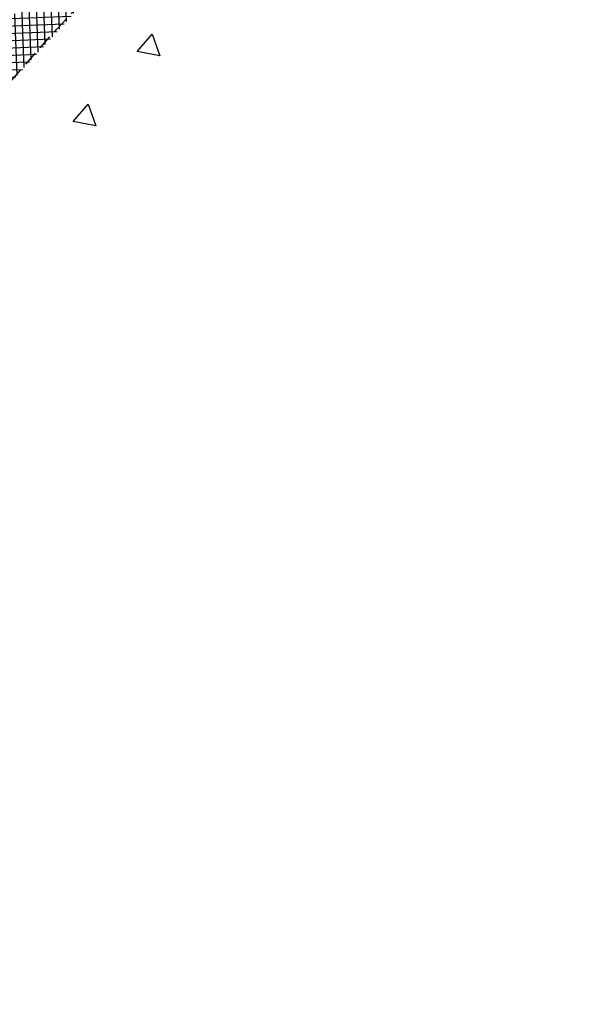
# Model space of a CAD drawing. Header units: metres. Extents: x 183890 to 185675, y 327401 to 328446.
# Tile 6 of 69: x 184091 to 184115, y 327734 to 327777. Entities that reach past the tile are written whole.
import ezdxf

# ---------------------------------------------------------------- set-up
doc = ezdxf.new("R2010")
doc.units = ezdxf.units.M
doc.header["$LTSCALE"] = 0.2
doc.linetypes.add('HIDDEN', pattern=[9.524999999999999, 6.35, -3.175])
for name, color, linetype in [('O_WEGEN_A_TROTTOIR', 252, 'Continuous'), ('O_WEGEN_L_OB 60x200', 2, 'HIDDEN'), ('Z_ZZZ_L_AAND_INRITTEN', 2, 'Continuous')]:
    doc.layers.add(name, color=color, linetype=linetype)

msp = doc.modelspace()

# ---------------------------------------------------------------- hatches: boundary and pattern name
at = {"layer": 'O_WEGEN_A_TROTTOIR'}
h = msp.add_hatch(dxfattribs=at)
h.set_pattern_fill('ANSI37', color=256, scale=0.1, style=0)
h.set_pattern_definition([(82.34754323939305, (184037.0400008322, 327702.9326401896), (-0.3146723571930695, 0.04227951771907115), []), (172.3475432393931, (184037.0400008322, 327702.9326401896), (-0.04227951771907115, -0.3146723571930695), [])])
edge = h.paths.add_edge_path()
edge.add_line((184170.9238634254, 327916.7893261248), (184168.1620519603, 327914.0683892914))
edge.add_line((184168.1620519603, 327914.0683892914), (184184.4543829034, 327898.6707699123))
edge.add_line((184184.4543829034, 327898.6707699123), (184178.2445199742, 327892.0179112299))
edge.add_line((184178.2445199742, 327892.0179112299), (184159.7736778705, 327870.5080951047))
edge.add_line((184159.7736778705, 327870.5080951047), (184152.0655389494, 327861.3893509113))
edge.add_line((184152.0655389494, 327861.3893509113), (184143.1366759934, 327850.8200929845))
edge.add_line((184143.1366759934, 327850.8200929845), (184133.1612139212, 327839.0938221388))
edge.add_line((184133.1612139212, 327839.0938221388), (184128.0533838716, 327832.9952355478))
edge.add_line((184128.0533838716, 327832.9952355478), (184120.9878794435, 327824.5601401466))
edge.add_line((184120.9878794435, 327824.5601401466), (184113.5270943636, 327816.6307289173))
edge.add_line((184113.5270943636, 327816.6307289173), (184112.2763495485, 327815.3402812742))
edge.add_line((184112.2763495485, 327815.3402812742), (184109.3260929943, 327812.0411351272))
edge.add_line((184109.3260929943, 327812.0411351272), (184106.3758364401, 327808.7419889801))
edge.add_line((184106.3758364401, 327808.7419889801), (184101.8911135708, 327803.6371200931))
edge.add_line((184101.8911135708, 327803.6371200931), (184098.0173604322, 327799.2126215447))
edge.add_line((184098.0173604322, 327799.2126215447), (184094.48503175, 327795.1520159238))
edge.add_line((184094.48503175, 327795.1520159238), (184089.8638483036, 327789.8397120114))
edge.add_line((184089.8638483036, 327789.8397120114), (184080.5068335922, 327778.9974336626))
edge.add_line((184080.5068335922, 327778.9974336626), (184072.106946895, 327769.2694053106))
edge.add_line((184072.106946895, 327769.2694053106), (184069.467163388, 327766.0384463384))
edge.add_line((184069.467163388, 327766.0384463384), (184065.8851491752, 327762.2204311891))
edge.add_line((184065.8851491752, 327762.2204311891), (184062.7716076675, 327758.4149915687))
edge.add_line((184062.7716076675, 327758.4149915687), (184057.0538201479, 327752.0181105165))
edge.add_line((184057.0538201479, 327752.0181105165), (184050.045833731, 327744.1098007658))
edge.add_line((184050.045833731, 327744.1098007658), (184035.7609510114, 327727.9897242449))
edge.add_line((184035.7609510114, 327727.9897242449), (184036.8335170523, 327727.0334077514))
edge.add_line((184036.8335170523, 327727.0334077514), (184058.029058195, 327750.8204988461))
edge.add_line((184058.029058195, 327750.8204988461), (184057.9320264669, 327750.9070138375))
edge.add_line((184057.9320264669, 327750.9070138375), (184061.6597104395, 327755.0878339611))
edge.add_line((184061.6597104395, 327755.0878339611), (184061.7567421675, 327755.0013189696))
edge.add_line((184061.7567421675, 327755.0013189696), (184064.6591675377, 327758.271287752))
edge.add_line((184064.6591675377, 327758.271287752), (184064.5614555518, 327758.3570337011))
edge.add_line((184064.5614555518, 327758.3570337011), (184067.5295845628, 327761.7393716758))
edge.add_line((184067.5295845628, 327761.7393716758), (184067.6272965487, 327761.6536257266))
edge.add_line((184067.6272965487, 327761.6536257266), (184078.2062547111, 327773.7089008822))
edge.add_line((184078.2062547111, 327773.7089008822), (184078.3605611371, 327773.884741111))
edge.add_line((184078.3605611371, 327773.884741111), (184078.2628491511, 327773.9704870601))
edge.add_line((184078.2628491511, 327773.9704870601), (184081.8905623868, 327778.1044556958))
edge.add_line((184081.8905623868, 327778.1044556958), (184081.9882743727, 327778.0187097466))
edge.add_line((184081.9882743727, 327778.0187097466), (184084.8403826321, 327781.2688360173))
edge.add_line((184084.8403826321, 327781.2688360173), (184084.7426706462, 327781.3545819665))
edge.add_line((184084.7426706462, 327781.3545819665), (184088.3703838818, 327785.4885506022))
edge.add_line((184088.3703838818, 327785.4885506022), (184088.4680958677, 327785.4028046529))
edge.add_line((184088.4680958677, 327785.4028046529), (184089.3183356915, 327786.3716973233))
edge.add_line((184089.3183356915, 327786.3716973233), (184095.9005945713, 327793.8725249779))
edge.add_line((184095.9005945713, 327793.8725249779), (184100.9782996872, 327799.6588350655))
edge.add_line((184100.9782996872, 327799.6588350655), (184100.8805877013, 327799.7445810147))
edge.add_line((184100.8805877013, 327799.7445810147), (184105.5641314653, 327805.080724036))
edge.add_line((184105.5641314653, 327805.080724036), (184105.6613478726, 327804.9954129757))
edge.add_line((184105.6613478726, 327804.9954129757), (184112.2618930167, 327812.5170787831))
edge.add_arc((184105.115673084, 327818.961162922), 9.62261293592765, 317.957526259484, 319.5061315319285)
edge.add_arc((184109.2123159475, 327809.1404734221), 4.809926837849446, 47.95752626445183, 49.50613153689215)
edge.add_arc((184002.5161160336, 327911.6051224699), 147.726548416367, 318.0216747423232, 319.5702800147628)
edge.add_arc((184118.1718452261, 327819.3879406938), 4.809926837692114, 228.1998395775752, 229.7484448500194)
edge.add_arc((183832.8490808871, 328064.2733510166), 376.0658423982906, 318.6285075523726, 320.2015190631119)
edge.add_line((184121.7806535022, 327823.5576179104), (184121.6817121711, 327823.6419423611))
edge.add_line((184121.6817121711, 327823.6419423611), (184124.4141967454, 327826.8480784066))
edge.add_line((184124.4141967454, 327826.8480784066), (184124.5131380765, 327826.7637539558))
edge.add_line((184124.5131380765, 327826.7637539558), (184132.9956939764, 327836.7166841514))
edge.add_line((184132.9956939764, 327836.7166841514), (184132.8967526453, 327836.8010086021))
edge.add_line((184132.8967526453, 327836.8010086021), (184136.4643479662, 327840.9870142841))
edge.add_line((184136.4643479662, 327840.9870142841), (184136.5632892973, 327840.9026898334))
edge.add_line((184136.5632892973, 327840.9026898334), (184141.6614680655, 327846.884591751))
edge.add_line((184141.6614680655, 327846.884591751), (184141.5625267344, 327846.9689162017))
edge.add_line((184141.5625267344, 327846.9689162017), (184144.2882409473, 327850.167108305))
edge.add_line((184144.2882409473, 327850.167108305), (184144.3871822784, 327850.0827838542))
edge.add_line((184144.3871822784, 327850.0827838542), (184153.0703731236, 327860.271127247))
edge.add_line((184153.0703731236, 327860.271127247), (184152.9714317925, 327860.3554516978))
edge.add_line((184152.9714317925, 327860.3554516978), (184155.8903550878, 327863.7803439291))
edge.add_line((184155.8903550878, 327863.7803439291), (184155.9892964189, 327863.6960194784))
edge.add_line((184155.9892964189, 327863.6960194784), (184160.7856252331, 327869.3237484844))
edge.add_line((184160.7856252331, 327869.3237484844), (184160.686683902, 327869.4080729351))
edge.add_line((184160.686683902, 327869.4080729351), (184164.2304259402, 327873.5660905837))
edge.add_line((184164.2304259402, 327873.5660905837), (184164.3293672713, 327873.481766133))
edge.add_line((184164.3293672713, 327873.481766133), (184168.6163719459, 327878.5118842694))
edge.add_line((184168.6163719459, 327878.5118842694), (184168.5174306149, 327878.5962087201))
edge.add_line((184168.5174306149, 327878.5962087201), (184170.1390546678, 327880.4989266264))
edge.add_line((184170.1390546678, 327880.4989266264), (184170.2379959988, 327880.4146021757))
edge.add_line((184170.2379959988, 327880.4146021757), (184184.8263917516, 327897.5317643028))
edge.add_line((184184.8263917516, 327897.5317643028), (184186.0060768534, 327896.52635739))
edge.add_line((184186.0060768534, 327896.52635739), (184174.7037869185, 327883.2649177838))
edge.add_line((184174.7037869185, 327883.2649177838), (184164.7147772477, 327871.5444036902))
edge.add_line((184164.7147772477, 327871.5444036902), (184157.281196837, 327862.8222793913))
edge.add_line((184157.281196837, 327862.8222793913), (184152.7911996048, 327857.5539817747))
edge.add_line((184152.7911996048, 327857.5539817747), (184143.0009307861, 327846.0666584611))
edge.add_line((184143.0009307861, 327846.0666584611), (184132.3446379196, 327833.5631936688))
edge.add_line((184132.3446379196, 327833.5631936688), (184123.0009470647, 327822.5998585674))
edge.add_line((184123.0009470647, 327822.5998585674), (184116.0522002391, 327814.491513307))
edge.add_line((184116.0522002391, 327814.491513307), (184110.7072732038, 327808.3955431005))
edge.add_line((184110.7072732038, 327808.3955431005), (184097.0656220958, 327792.8501694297))
edge.add_line((184097.0656220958, 327792.8501694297), (184068.6274280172, 327760.4433625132))
edge.add_line((184068.6274280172, 327760.4433625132), (184065.6131281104, 327757.0084103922))
edge.add_line((184065.6131281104, 327757.0084103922), (184063.126618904, 327754.2086414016))
edge.add_line((184063.126618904, 327754.2086414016), (184062.277121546, 327753.2558793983))
edge.add_line((184062.277121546, 327753.2558793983), (184055.0909873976, 327745.1962009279))
edge.add_line((184055.0909873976, 327745.1962009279), (184054.4640208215, 327745.3660228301))
edge.add_line((184054.4640208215, 327745.3660228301), (184053.7407485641, 327746.0109035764))
edge.add_line((184053.7407485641, 327746.0109035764), (184035.8786978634, 327725.9625210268))
edge.add_line((184035.8786978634, 327725.9625210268), (184037.2940067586, 327724.7005499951))
edge.add_line((184037.2940067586, 327724.7005499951), (184037.757231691, 327725.2144123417))
edge.add_line((184037.757231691, 327725.2144123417), (184036.4137154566, 327726.412312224))
edge.add_line((184036.4137154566, 327726.412312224), (184044.3997146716, 327735.3690871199))
edge.add_line((184044.3997146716, 327735.3690871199), (184045.743230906, 327734.1711872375))
edge.add_line((184045.743230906, 327734.1711872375), (184051.2841199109, 327740.385625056))
edge.add_line((184051.2841199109, 327740.385625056), (184059.9341120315, 327750.0871076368))
edge.add_line((184059.9341120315, 327750.0871076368), (184083.2532874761, 327776.5644946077))
edge.add_line((184083.2532874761, 327776.5644946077), (184097.6306978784, 327792.9483044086))
edge.add_line((184097.6306978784, 327792.9483044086), (184127.4296871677, 327827.2817088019))
edge.add_line((184127.4296871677, 327827.2817088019), (184139.7511758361, 327841.6985887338))
edge.add_line((184139.7511758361, 327841.6985887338), (184153.0590756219, 327857.3132925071))
edge.add_line((184153.0590756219, 327857.3132925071), (184171.2630905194, 327878.6728086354))
edge.add_line((184171.2630905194, 327878.6728086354), (184186.0468639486, 327896.0192153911))
edge.add_arc((184182.4408831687, 327899.5086857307), 5.017917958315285, 315.9407374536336, 407.2411573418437)
edge.add_line((184185.8476182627, 327903.1929301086), (184184.4919031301, 327901.7225436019))
edge.add_line((184184.4919031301, 327901.7225436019), (184175.6282056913, 327909.8119560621))
edge.add_line((184175.6282056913, 327909.8119560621), (184176.983920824, 327911.2823425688))
edge.add_line((184176.983920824, 327911.2823425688), (184170.9238634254, 327916.7893261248))
h = msp.add_hatch(dxfattribs=at)
h.set_pattern_fill('ANSI37', color=256, scale=0.1, style=0)
h.set_pattern_definition([(92.2408985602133, (184281.3186915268, 327989.6068451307), (-0.317257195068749, -0.01241459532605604), []), (182.2408985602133, (184281.3186915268, 327989.6068451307), (0.01241459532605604, -0.317257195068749), [])])
edge = h.paths.add_edge_path()
edge.add_line((184075.3200000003, 327753.2099999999), (184075.4705192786, 327753.3416987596))
edge.add_line((184075.4705192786, 327753.3416987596), (184076.7928763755, 327751.8422883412))
edge.add_line((184076.7928763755, 327751.8422883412), (184078.8769223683, 327753.6430342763))
edge.add_line((184078.8769223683, 327753.6430342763), (184077.4927973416, 327755.2141650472))
edge.add_line((184077.4927973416, 327755.2141650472), (184076.9870534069, 327759.1994272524))
edge.add_line((184076.9870534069, 327759.1994272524), (184088.3613924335, 327772.03949307))
edge.add_line((184088.3613924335, 327772.03949307), (184103.1938519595, 327788.3186318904))
edge.add_line((184103.1938519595, 327788.3186318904), (184101.650000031, 327789.7899999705))
edge.add_line((184101.650000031, 327789.7899999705), (184108.1356988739, 327796.5981921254))
edge.add_line((184108.1356988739, 327796.5981921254), (184108.8979990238, 327795.872000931))
edge.add_line((184108.8979990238, 327795.872000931), (184140.1208937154, 327831.9423823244))
edge.add_line((184140.1208937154, 327831.9423823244), (184141.7827890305, 327830.5019865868))
edge.add_line((184141.7827890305, 327830.5019865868), (184143.8709782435, 327832.9088752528))
edge.add_line((184143.8709782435, 327832.9088752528), (184143.781655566, 327833.0004517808))
edge.add_arc((184140.2023497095, 327829.5092385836), 5.000000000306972, 44.28618020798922, 139.5601336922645)
edge.add_line((184136.3969138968, 327832.7524866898), (184135.65192045, 327831.8783553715))
edge.add_line((184135.65192045, 327831.8783553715), (184137.0218773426, 327830.7107860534))
edge.add_line((184137.0218773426, 327830.7107860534), (184129.2458020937, 327821.5699983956))
edge.add_line((184129.2458020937, 327821.5699983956), (184121.4512291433, 327812.4592036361))
edge.add_line((184121.4512291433, 327812.4592036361), (184113.5382882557, 327803.4194958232))
edge.add_line((184113.5382882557, 327803.4194958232), (184109.5807829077, 327798.9097118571))
edge.add_line((184109.5807829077, 327798.9097118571), (184108.2273469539, 327800.0963928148))
edge.add_line((184108.2273469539, 327800.0963928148), (184098.9441822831, 327789.5177419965))
edge.add_line((184098.9441822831, 327789.5177419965), (184100.2971291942, 327788.3304801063))
edge.add_line((184100.2971291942, 327788.3304801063), (184076.3608176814, 327761.053803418))
edge.add_line((184076.3608176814, 327761.053803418), (184075.0078824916, 327762.2410550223))
edge.add_line((184075.0078824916, 327762.2410550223), (184074.0526361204, 327761.1525019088))
edge.add_arc((184077.8509872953, 327757.9001822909), 5.000505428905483, 139.4283705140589, 221.408826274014)
edge.add_line((184074.1005622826, 327754.5927109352), (184075.3200000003, 327753.2099999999))

# ---------------------------------------------------------------- linework, layer by layer
at = {"layer": 'O_WEGEN_L_OB 60x200', "ltscale": 0.5}
msp.add_lwpolyline([(184078.8769223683, 327753.6430342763), (184077.4927973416, 327755.2141650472), (184076.9870534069, 327759.1994272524), (184092.215465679, 327776.3902121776), (184103.1938519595, 327788.3186318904)], dxfattribs=at)
at = {"layer": 'Z_ZZZ_L_AAND_INRITTEN'}
for p, q in [((184095.7197655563, 327775.4334654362), (184096.370134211, 327776.1930841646)), ((184096.370134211, 327776.1930841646), (184096.7027989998, 327775.2500390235)), ((184096.7027989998, 327775.2500390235), (184095.7197655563, 327775.4334654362)), ((184092.9372382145, 327772.395473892), (184093.5876068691, 327773.1550926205)), ((184093.5876068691, 327773.1550926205), (184093.9202716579, 327772.2120474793)), ((184093.9202716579, 327772.2120474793), (184092.9372382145, 327772.395473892))]:
    msp.add_line(p, q, dxfattribs=at)

doc.saveas('drawing.dxf')
